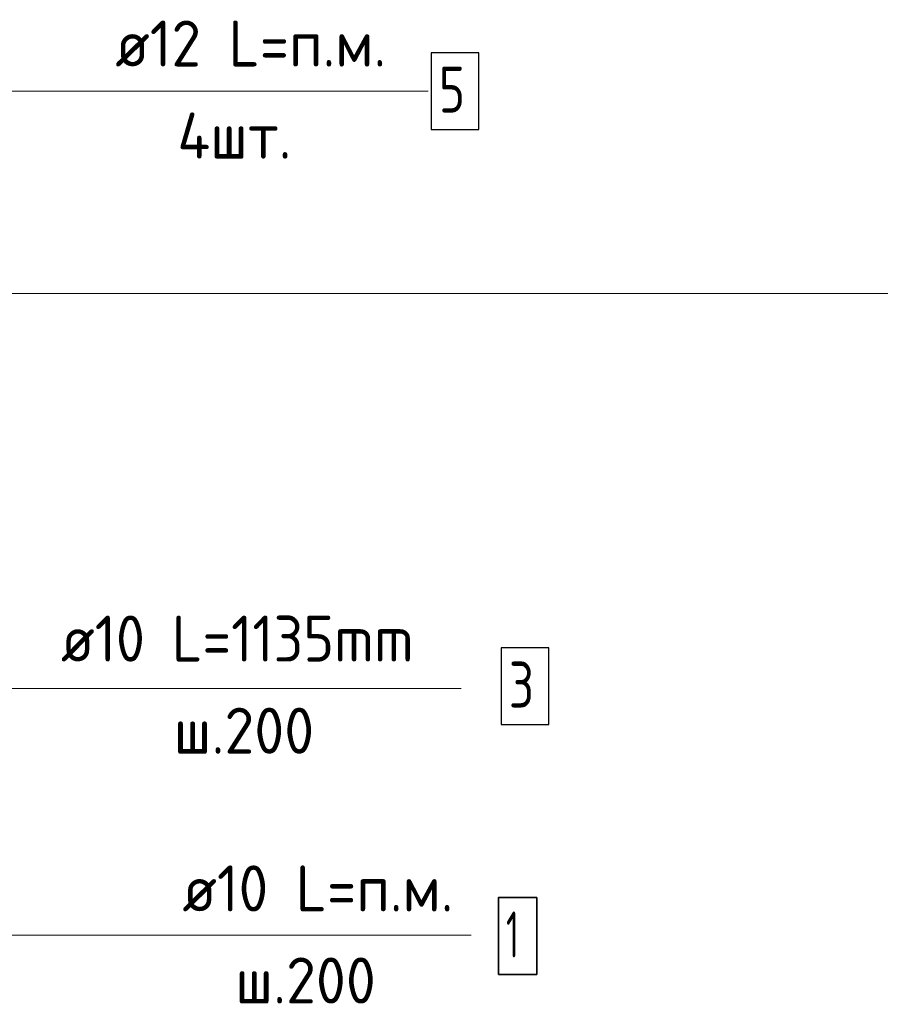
# Model space of a CAD drawing. Header units: metres. Extents: x -38 to 107, y -15 to 21.
# Tile 118 of 133: x 74.781 to 75.342, y 8.008 to 8.65. Entities that reach past the tile are written whole.
import ezdxf

# ---------------------------------------------------------------- set-up
doc = ezdxf.new("R2010")
doc.units = ezdxf.units.M
for name, color, linetype, lineweight in [('XR$3$Арм. стержнями нижней зоны', 180, 'Continuous', 35), ('XR$3$Арм.стержн. Арматура края', 96, 'Continuous', 35), ('XR$3$Арм.стержн. Доп. арматура', 180, 'Continuous', 35), ('XR$5$Арм. стержнями нижней зоны', 180, 'Continuous', 35), ('XR$5$Арм.стержн. Арматура края', 96, 'Continuous', 35), ('XR$5$Арм.стержн. Доп. арматура', 180, 'Continuous', 35)]:
    doc.layers.add(name, color=color, linetype=linetype, lineweight=lineweight)
doc.styles.add('ISOCPEUR', font='txt')

msp = doc.modelspace()

# ---------------------------------------------------------------- linework, layer by layer
at = {"color": 7, "linetype": 'Continuous', "lineweight": 13, "transparency": 33554687}
for p, q in [((74.03738, 8.60357), (75.04771, 8.60357)), ((74.03738, 8.60357), (75.04771, 8.60357)), ((86.41979, 8.47171), (67.91979, 8.47171)), ((74.51738, 8.05338), (75.07571, 8.05338)), ((74.51738, 8.05338), (75.07571, 8.05338))]:
    msp.add_line(p, q, dxfattribs=at)
msp.add_lwpolyline([(75.06925, 8.21433), (74.66032, 8.21433), (74.48838, 8.21433)], dxfattribs=at)
msp.add_lwpolyline([(75.06925, 8.21433), (74.66032, 8.21433), (74.48838, 8.21433)], dxfattribs=at)
at = {"layer": 'XR$3$Арм. стержнями нижней зоны', "color": 7, "linetype": 'Continuous', "lineweight": 35, "transparency": 33554687}
msp.add_lwpolyline([(75.09349, 8.02795), (75.11849, 8.02795), (75.11849, 8.07795), (75.09349, 8.07795), (75.09349, 8.02795)], dxfattribs=at)
at = {"layer": 'XR$3$Арм.стержн. Арматура края', "color": 7, "linetype": 'Continuous', "lineweight": 25, "transparency": 33554687}
msp.add_lwpolyline([(75.0953, 8.19075), (75.1263, 8.19075), (75.1263, 8.24075), (75.0953, 8.24075), (75.0953, 8.19075)], dxfattribs=at)
at = {"layer": 'XR$3$Арм.стержн. Доп. арматура', "color": 7, "linetype": 'Continuous', "lineweight": 25, "transparency": 33554687}
msp.add_lwpolyline([(75.04971, 8.57857), (75.08071, 8.57857), (75.08071, 8.62857), (75.04971, 8.62857), (75.04971, 8.57857)], dxfattribs=at)
at = {"layer": 'XR$5$Арм. стержнями нижней зоны', "color": 7, "linetype": 'Continuous', "lineweight": 35, "transparency": 33554687}
msp.add_lwpolyline([(75.09349, 8.02795), (75.11849, 8.02795), (75.11849, 8.07795), (75.09349, 8.07795), (75.09349, 8.02795)], dxfattribs=at)
at = {"layer": 'XR$5$Арм.стержн. Арматура края', "color": 7, "linetype": 'Continuous', "lineweight": 25, "transparency": 33554687}
msp.add_lwpolyline([(75.0953, 8.19075), (75.1263, 8.19075), (75.1263, 8.24075), (75.0953, 8.24075), (75.0953, 8.19075)], dxfattribs=at)
at = {"layer": 'XR$5$Арм.стержн. Доп. арматура', "color": 7, "linetype": 'Continuous', "lineweight": 25, "transparency": 33554687}
msp.add_lwpolyline([(75.04971, 8.57857), (75.08071, 8.57857), (75.08071, 8.62857), (75.04971, 8.62857), (75.04971, 8.57857)], dxfattribs=at)

# ---------------------------------------------------------------- texts
at = {"layer": 'XR$3$Арм. стержнями нижней зоны', "color": 7, "linetype": 'Continuous', "lineweight": 25, "transparency": 33554687, "char_height": 0.03, "attachment_point": 7, "style": 'ISOCPEUR'}
for s, insert, width in [('\\W0.94;ø10 L=п.м.', (74.88749, 8.06895), 0.1999832), ('\\W0.56;1', (75.09849, 8.03895), 0.0233333), ('\\W0.95;ш.200 ', (74.92199, 8.00895), 0.1311997)]:
    msp.add_mtext(s, dxfattribs=dict(at, insert=insert, width=width))
at = {"layer": 'XR$3$Арм.стержн. Арматура края', "color": 7, "linetype": 'Continuous', "lineweight": 25, "transparency": 33554687, "char_height": 0.03, "attachment_point": 7, "style": 'ISOCPEUR'}
for s, insert, width in [('\\W0.92;ø10 L=1135mm ', (74.8083, 8.23175), 0.2806692), ('\\W0.78;3', (75.1003, 8.20175), 0.0326407), ('\\W0.95;ш.200 ', (74.8818, 8.17175), 0.1311995)]:
    msp.add_mtext(s, dxfattribs=dict(at, insert=insert, width=width))
at = {"layer": 'XR$3$Арм.стержн. Доп. арматура', "color": 7, "linetype": 'Continuous', "lineweight": 25, "transparency": 33554687, "char_height": 0.03, "attachment_point": 7, "style": 'ISOCPEUR'}
for s, insert, width in [('\\W0.94;ø12 L=п.м.', (74.84371, 8.61957), 0.1999832), ('\\W0.78;5', (75.05471, 8.58957), 0.0326407), ('\\W0.95;4шт. ', (74.88421, 8.55957), 0.1191577)]:
    msp.add_mtext(s, dxfattribs=dict(at, insert=insert, width=width))
at = {"layer": 'XR$5$Арм. стержнями нижней зоны', "color": 7, "linetype": 'Continuous', "lineweight": 25, "transparency": 33554687, "char_height": 0.03, "attachment_point": 7, "style": 'ISOCPEUR'}
for s, insert, width in [('\\W0.94;ø10 L=п.м.', (74.88749, 8.06895), 0.1999832), ('\\W0.56;1', (75.09849, 8.03895), 0.0233333), ('\\W0.95;ш.200 ', (74.92199, 8.00895), 0.1311997)]:
    msp.add_mtext(s, dxfattribs=dict(at, insert=insert, width=width))
at = {"layer": 'XR$5$Арм.стержн. Арматура края', "color": 7, "linetype": 'Continuous', "lineweight": 25, "transparency": 33554687, "char_height": 0.03, "attachment_point": 7, "style": 'ISOCPEUR'}
for s, insert, width in [('\\W0.92;ø10 L=1135mm ', (74.8083, 8.23175), 0.2806692), ('\\W0.78;3', (75.1003, 8.20175), 0.0326407), ('\\W0.95;ш.200 ', (74.8818, 8.17175), 0.1311995)]:
    msp.add_mtext(s, dxfattribs=dict(at, insert=insert, width=width))
at = {"layer": 'XR$5$Арм.стержн. Доп. арматура', "color": 7, "linetype": 'Continuous', "lineweight": 25, "transparency": 33554687, "char_height": 0.03, "attachment_point": 7, "style": 'ISOCPEUR'}
for s, insert, width in [('\\W0.94;ø12 L=п.м.', (74.84371, 8.61957), 0.1999832), ('\\W0.78;5', (75.05471, 8.58957), 0.0326407), ('\\W0.95;4шт. ', (74.88421, 8.55957), 0.1191577)]:
    msp.add_mtext(s, dxfattribs=dict(at, insert=insert, width=width))

doc.saveas('drawing.dxf')
